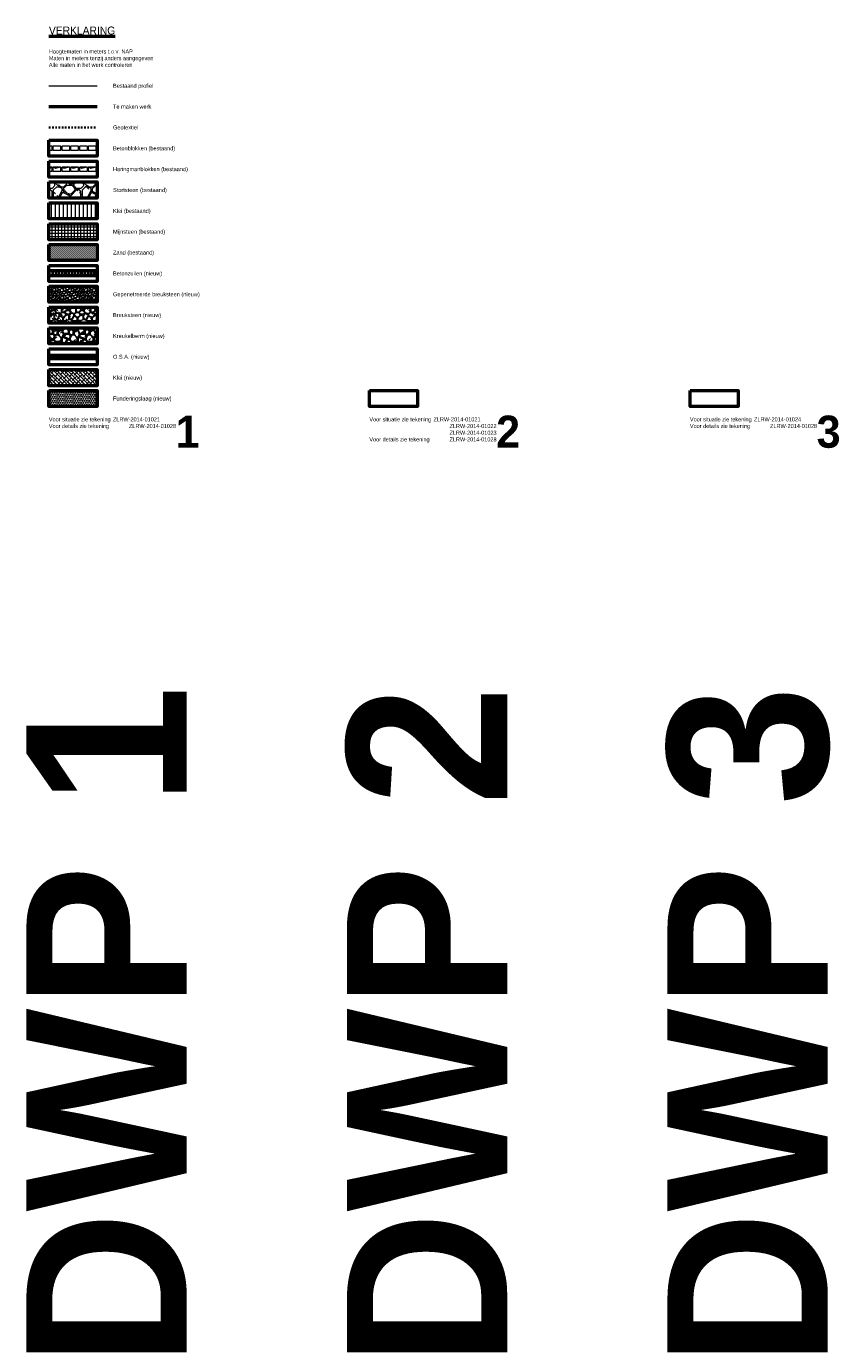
# Model space of a CAD drawing. Header units: metres. Extents: x -256 to 430, y -135 to 172.
# Tile 2 of 29: x 9 to 60, y -135 to -53. Entities that reach past the tile are written whole.
import ezdxf
from ezdxf.enums import TextEntityAlignment as Align

# ---------------------------------------------------------------- set-up
doc = ezdxf.new("R2010")
doc.units = ezdxf.units.M
doc.header["$LTSCALE"] = 0.1
doc.linetypes.add('geotextiel', pattern=[0.2, -0.1, 0.1])
doc.layers.add('0_Hulplijnen en tekst', color=6, linetype='Continuous', lineweight=35, plot=False)
for name, color, linetype, lineweight in [('DP-BS-arcering_betonblokken', 237, 'Continuous', 0), ('DP-BS-arcering_haringmanblokken', 25, 'Continuous', 0), ('DP-BS-arcering_klei', 253, 'Continuous', 0), ('DP-BS-arcering_kreukelberm', 253, 'Continuous', 0), ('DP-BS-arcering_mijnsteen', 253, 'Continuous', 0), ('DP-BS-arcering_zand', 6, 'Continuous', 25), ('DP-BS-profiel', 2, 'Continuous', 25), ('DP-NW-arcering_asfalt', 1, 'Continuous', 18), ('DP-NW-arcering_betonzuilen', 6, 'Continuous', 25), ('DP-NW-arcering_funderingslaag', 211, 'Continuous', 13), ('DP-NW-arcering_klei', 1, 'Continuous', 18), ('DP-NW-arcering_kreukelberm', 2, 'Continuous', 25), ('DP-NW-arcering_overlaging', 1, 'Continuous', 18), ('DP-NW-geotextiel', 3, 'geotextiel', 35), ('DP-NW-profiel', 4, 'Continuous', 50), ('TM-Verklaring', 7, 'Continuous', 30)]:
    doc.layers.add(name, color=color, linetype=linetype, lineweight=lineweight)
doc.styles.add('StagCAD', font='StagCAD.ttf')
doc.styles.add('WZE-vet', font='arialbd.ttf', dxfattribs={"width": 0.96})

# ---------------------------------------------------------------- blocks, each defined once
blk = doc.blocks.new('BB-25-50')
blk.add_lwpolyline([(0, 0), (0.5, 0), (0.5, 0.23), (0.48, 0.25), (0.02, 0.25), (0, 0.23)], close=True)
blk = doc.blocks.new('HB-25-50')
blk.add_lwpolyline([(0, 0), (0.5, 0), (0.5, 0.23), (0.48, 0.25), (0.02, 0.25), (0, 0.23)], close=True)
blk.add_lwpolyline([(0.07, 0.25), (0.16, 0.18), (0.41, 0.25)])
blk = doc.blocks.new('BTZL-30-20')
blk.add_line((0.067, 0), (0.067, 0.262))
blk.add_lwpolyline([(0, 0), (0.2, 0), (0.2, 0.3), (0, 0.3), (0, 0)], close=True)
blk.add_lwpolyline([(0, 0.3), (0.067, 0.262), (0.2, 0.3)])

msp = doc.modelspace()

# ---------------------------------------------------------------- hatches: boundary and pattern name
at = {"layer": 'DP-BS-arcering_klei'}
h = msp.add_hatch(dxfattribs=at)
h.set_pattern_fill('_U', color=256, scale=0.25, angle=90, style=0, pattern_type=0)
h.set_pattern_definition([(90, (534.9976, -148.2431), (-0.25, -1e-16), [])])
h.paths.add_polyline_path([(10.3337, -63.6101), (10.3337, -64.6101), (13.3337, -64.6101), (13.3337, -63.6101)])
at = {"layer": 'DP-BS-arcering_kreukelberm'}
h = msp.add_hatch(dxfattribs=at)
h.set_pattern_fill('NATUURST', color=256, scale=0.18, angle=90, style=0, pattern_type=2)
h.set_pattern_definition([(90, (-0.09, -1.34), (-1.8, 1.8), [0.09, -0.09, 0.18, -1.44]), (90, (-0.18, -2.06), (-1.8, 1.8), [0.45, -1.35]), (90, (-0.27, -2.15), (-1.8, 1.8), [0.45, -1.35]), (90, (-0.72, -1.34), (-1.8, 1.8), [0.09, -1.71]), (90, (-0.9, -2.24), (-1.8, 1.8), [0.27, -1.53]), (90, (-0.99, -2.24), (-1.8, 1.8), [0.27, -1.53]), (90, (-1.08, -1.16), (-1.8, 1.8), [0.54, -1.26]), (90, (-1.17, -1.25), (-1.8, 1.8), [0.54, -1.26]), (90, (-1.35, -1.7), (-1.8, 1.8), [0.18, -1.62]), (90, (-1.44, -1.61), (-1.8, 1.8), [0.09, -1.71]), (90, (-1.62, -2.42), (-1.8, 1.8), [0.09, -0.09, 0.09, -1.53]), (180, (-1.26, -2.42), (-1.8, -1.8), [0.27, -1.53]), (180, (-0.63, -2.33), (-1.8, -1.8), [0.09, -0.18, 0.09, -0.18, 0.36, -0.9]), (180, (-1.71, -2.15), (-1.8, -1.8), [0.09, -1.71]), (180, (-0.9, -1.88), (-1.8, -1.8), [0.09, -1.71]), (180, (-1.35, -1.79), (-1.8, -1.8), [0.09, -1.71]), (180, (-0.36, -1.61), (-1.8, -1.8), [0.18, -1.62]), (180, (-0.27, -1.52), (-1.8, -1.8), [0.27, -1.53]), (180, (-1.35, -1.43), (-1.8, -1.8), [0.18, -0.09, 0.18, -1.35]), (180, (-0.81, -1.34), (-1.8, -1.8), [0.36, -1.44]), (180, (-0.81, -1.25), (-1.8, -1.8), [0.18, -1.62]), (180, (-0.18, -1.07), (-1.8, -1.8), [0.36, -1.44]), (180, (-0.18, -0.98), (-1.8, -1.8), [0.27, -1.53]), (135, (-0.27, -1.7), (-1.8, 1e-16), [0.12728, -2.418305]), (135, (-0.72, -1.43), (-1.8, 1e-16), [0.12728, -2.418305]), (135, (-0.99, -1.25), (-1.8, 1e-16), [0.12728, -2.418305]), (135, (-1.17, -2.51), (-1.8, 1e-16), [0.12728, -2.418305]), (135, (-1.53, -2.33), (-1.8, 1e-16), [0.12728, -2.418305]), (135, (-0.54, -1.52), (-1.8, 1e-16), [0.25456, -2.291027]), (135, (-1.71, -1.34), (-1.8, 1e-16), [0.25456, -2.291027]), (225, (5e-12, -1.43), (-1e-16, -1.8), [0.25456, -2.291027]), (225, (-0.09, -1.34), (-1e-16, -1.8), [0.25456, -2.291027]), (225, (-0.54, -1.07), (-1e-16, -1.8), [0.25456, -2.291027]), (225, (-1.17, -1.34), (-1e-16, -1.8), [0.25456, -2.291027]), (225, (-1.17, -1.25), (-1e-16, -1.8), [0.25456, -2.291027]), (225, (-0.63, -1.61), (-1e-16, -1.8), [0.38184, -2.163747]), (225, (-0.54, -0.98), (-1e-16, -1.8), [0.38184, -2.163747]), (225, (-0.54, -1.61), (-1e-16, -1.8), [0.509117, -2.03647]), (225, (-1.62, -2.42), (-1e-16, -1.8), [0.509117, -2.03647]), (225, (-1.53, -2.42), (-1e-16, -1.8), [0.509117, -2.03647]), (225, (-0.54, -2.33), (-1e-16, -1.8), [0.12728, -2.418305]), (225, (-0.99, -2.33), (-1e-16, -1.8), [0.12728, -2.418305]), (116.565, (-0.09, -1.25), (-7e-10, 1.8), [0.201246, -3.823676]), (116.565, (-0.63, -1.61), (-7e-10, 1.8), [0.201246, -3.823676]), (116.565, (-0.45, -0.98), (-7e-10, 1.8), [0.40249, -3.62243]), (116.565, (-0.54, -0.98), (-7e-10, 1.8), [0.40249, -3.62243]), (153.435, (-1.44, -1.52), (-1.8, 9e-11), [0.20124, -2.0124, 0.40248, -1.408802]), (153.435, (-0.72, -2.42), (-1.8, 9e-11), [0.201246, -3.823676]), (153.435, (5e-12, -2.15), (-1.8, 9e-11), [0.201246, -3.823676]), (153.435, (-0.72, -2.33), (-1.8, 9e-11), [0.201246, -3.823676]), (153.435, (-1.53, -1.43), (-1.8, 9e-11), [0.201246, -3.823676]), (153.435, (-1.44, -1.52), (-1.8, 9e-11), [0.201246, -3.823676]), (153.435, (-0.99, -1.88), (-1.8, 9e-11), [0.40249, -3.62243]), (153.435, (-0.99, -1.97), (-1.8, 9e-11), [0.40249, -3.62243]), (206.565, (-0.99, -2.24), (-1.8, -7e-10), [0.201246, -3.823676]), (206.565, (-0.18, -2.15), (-1.8, -7e-10), [0.40249, -3.62243]), (206.565, (-0.27, -2.15), (-1.8, -7e-10), [0.40249, -3.62243]), (243.435, (-1.44, -1.79), (-9e-11, -1.8), [0.40249, -3.62243]), (243.435, (-1.44, -1.61), (-9e-11, -1.8), [0.60374, -3.421184]), (135, (5e-12, -2.20225), (-0.3977476, -0.3977476), [0.28125, -0.140625])])
h.paths.add_polyline_path([(13.3337, -63.3101), (13.3337, -62.3101), (10.3337, -62.3101), (10.3337, -63.3101)])
at = {"layer": 'DP-BS-arcering_mijnsteen'}
h = msp.add_hatch(dxfattribs=at)
h.set_pattern_fill('_U', color=256, scale=0.2, angle=90, style=0, double=1, pattern_type=0)
h.set_pattern_definition([(90, (10.33368, -65.91012), (-0.2, -1e-16), []), (180, (10.33368, -65.91012), (2e-16, -0.2), [])])
h.paths.add_polyline_path([(10.3337, -64.9101), (10.3337, -65.9101), (13.3337, -65.9101), (13.3337, -64.9101)])
at = {"layer": 'DP-BS-arcering_zand'}
h = msp.add_hatch(dxfattribs=at)
h.set_pattern_fill('CUNETZAND', color=256, scale=0.1, style=0, pattern_type=2)
h.set_pattern_definition([(0, (534.99759, -149.543107), (0.0625, 0.0625), [0, -0.125])])
h.paths.add_polyline_path([(10.3337, -66.2101), (10.3337, -67.2101), (13.3337, -67.2101), (13.3337, -66.2101)])
at = {"layer": 'DP-NW-arcering_funderingslaag'}
h = msp.add_hatch(dxfattribs=at)
h.set_pattern_fill('TRIANG', color=256, scale=0.015, style=0)
h.set_pattern_definition([(60, (40.0592, 28.31), (-0.0714375, 0.12373338), [0.0714375, -0.0714375]), (120, (40.0592, 28.31), (-0.142875, 8e-11), [0.0714375, -0.0714375]), (0, (40.02349, 28.37187), (0.0714375, 0.12373338), [0.0714375, -0.0714375])])
h.paths.add_polyline_path([(13.3337, -76.3101), (13.3337, -75.3101), (10.3337, -75.3101), (10.3337, -76.3101)])
at = {"layer": 'DP-NW-arcering_klei', "linetype": 'Continuous'}
h = msp.add_hatch(dxfattribs=at)
h.set_pattern_fill('KLEI_AANVULLEN', color=256, scale=0.05, angle=90, style=0, pattern_type=2)
h.set_pattern_definition([(135, (494.99759, -154.7431), (-0.110485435, -0.110485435), []), (225, (494.99759, -154.7431), (-0.110485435, -0.331456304), [0.390625, -0.234375])])
h.paths.add_polyline_path([(13.3337, -75.0101), (13.3337, -74.0101), (10.3337, -74.0101), (10.3337, -75.0101)])
at = {"layer": 'DP-NW-arcering_kreukelberm'}
h = msp.add_hatch(dxfattribs=at)
h.set_pattern_fill('NATUURST', color=256, scale=0.1, pattern_type=2)
h.set_pattern_definition([(0, (0.7, -3.85), (1, 1), [0.05, -0.05, 0.1, -0.8]), (0, (0.3, -3.8), (1, 1), [0.25, -0.75]), (0, (0.25, -3.75), (1, 1), [0.25, -0.75]), (0, (0.7, -3.5), (1, 1), [0.05, -0.95]), (0, (0.2, -3.4), (1, 1), [0.15, -0.85]), (0, (0.2, -3.35), (1, 1), [0.15, -0.85]), (0, (0.8, -3.3), (1, 1), [0.3, -0.7]), (0, (0.75, -3.25), (1, 1), [0.3, -0.7]), (0, (0.5, -3.15), (1, 1), [0.1, -0.9]), (0, (0.55, -3.1), (1, 1), [0.05, -0.95]), (0, (0.1, -3), (1, 1), [0.05, -0.05, 0.05, -0.85]), (90, (0.1, -3.2), (-1, 1), [0.15, -0.85]), (90, (0.15, -3.55), (-1, 1), [0.05, -0.1, 0.05, -0.1, 0.2, -0.5]), (90, (0.25, -2.95), (-1, 1), [0.05, -0.95]), (90, (0.4, -3.4), (-1, 1), [0.05, -0.95]), (90, (0.45, -3.15), (-1, 1), [0.05, -0.95]), (90, (0.55, -3.7), (-1, 1), [0.1, -0.9]), (90, (0.6, -3.75), (-1, 1), [0.15, -0.85]), (90, (0.65, -3.15), (-1, 1), [0.1, -0.05, 0.1, -0.75]), (90, (0.7, -3.45), (-1, 1), [0.2, -0.8]), (90, (0.75, -3.45), (-1, 1), [0.1, -0.9]), (90, (0.85, -3.8), (-1, 1), [0.2, -0.8]), (90, (0.9, -3.8), (-1, 1), [0.15, -0.85]), (45, (0.5, -3.75), (0, 1), [0.07071, -1.343503]), (45, (0.65, -3.5), (0, 1), [0.07071, -1.343503]), (45, (0.75, -3.35), (0, 1), [0.07071, -1.343503]), (45, (0.05, -3.25), (0, 1), [0.07071, -1.343503]), (45, (0.15, -3.05), (0, 1), [0.07071, -1.343503]), (45, (0.6, -3.6), (0, 1), [0.141421, -1.272793]), (45, (0.7, -2.95), (0, 1), [0.141421, -1.272793]), (135, (0.65, -3.9), (-1, 0), [0.141421, -1.272793]), (135, (0.7, -3.85), (-1, 0), [0.141421, -1.272793]), (135, (0.85, -3.6), (-1, 0), [0.141421, -1.272793]), (135, (0.7, -3.25), (-1, 0), [0.141421, -1.272793]), (135, (0.75, -3.25), (-1, 0), [0.141421, -1.272793]), (135, (0.55, -3.55), (-1, 0), [0.212132, -1.202082]), (135, (0.9, -3.6), (-1, 0), [0.212132, -1.202082]), (135, (0.55, -3.6), (-1, 0), [0.282843, -1.131371]), (135, (0.1, -3), (-1, 0), [0.282843, -1.131371]), (135, (0.1, -3.05), (-1, 0), [0.282843, -1.131371]), (135, (0.15, -3.6), (-1, 0), [0.07071, -1.343503]), (135, (0.15, -3.35), (-1, 0), [0.07071, -1.343503]), (26.56505, (0.75, -3.85), (1, 4e-10), [0.111803, -2.124265]), (26.56505, (0.55, -3.55), (1, 4e-10), [0.111803, -2.124265]), (26.56505, (0.9, -3.65), (1, 4e-10), [0.223607, -2.012461]), (26.56505, (0.9, -3.6), (1, 4e-10), [0.223607, -2.012461]), (63.43495, (0.6, -3.1), (5e-11, 1), [0.1118, -1.118, 0.2236, -0.782668]), (63.43495, (0.1, -3.5), (5e-11, 1), [0.111803, -2.124265]), (63.43495, (0.25, -3.9), (5e-11, 1), [0.111803, -2.124265]), (63.43495, (0.15, -3.5), (5e-11, 1), [0.111803, -2.124265]), (63.43495, (0.65, -3.05), (5e-11, 1), [0.111803, -2.124265]), (63.43495, (0.6, -3.1), (5e-11, 1), [0.111803, -2.124265]), (63.43495, (0.4, -3.35), (5e-11, 1), [0.223607, -2.012461]), (63.43495, (0.35, -3.35), (5e-11, 1), [0.223607, -2.012461]), (116.56505, (0.2, -3.35), (-4e-10, 1), [0.111803, -2.124265]), (116.56505, (0.25, -3.8), (-4e-10, 1), [0.223607, -2.012461]), (116.56505, (0.25, -3.75), (-4e-10, 1), [0.223607, -2.012461]), (153.43495, (0.45, -3.1), (-1, 5e-11), [0.223607, -2.012461]), (153.43495, (0.55, -3.1), (-1, 5e-11), [0.33541, -1.900658]), (45, (0.22097, -3.9), (-0.2209709, 0.2209709), [0.15625, -0.078125])])
h.paths.add_polyline_path([(13.3337, -71.4101), (10.3337, -71.4101), (10.3337, -72.4101), (13.3337, -72.4101)])
at = {"layer": 'DP-NW-arcering_overlaging'}
h = msp.add_hatch(dxfattribs=at)
h.set_pattern_fill('NATUURST', color=256, scale=0.05, angle=90, pattern_type=2)
h.set_pattern_definition([(90, (40.0342, 33.86), (-0.5, 0.5), [0.025, -0.025, 0.05, -0.4]), (90, (40.0092, 33.66), (-0.5, 0.5), [0.125, -0.375]), (90, (39.9842, 33.635), (-0.5, 0.5), [0.125, -0.375]), (90, (39.8592, 33.86), (-0.5, 0.5), [0.025, -0.475]), (90, (39.8092, 33.61), (-0.5, 0.5), [0.075, -0.425]), (90, (39.7842, 33.61), (-0.5, 0.5), [0.075, -0.425]), (90, (39.7592, 33.91), (-0.5, 0.5), [0.15, -0.35]), (90, (39.7342, 33.885), (-0.5, 0.5), [0.15, -0.35]), (90, (39.6842, 33.76), (-0.5, 0.5), [0.05, -0.45]), (90, (39.6592, 33.785), (-0.5, 0.5), [0.025, -0.475]), (90, (39.6092, 33.56), (-0.5, 0.5), [0.025, -0.025, 0.025, -0.425]), (180, (39.7092, 33.56), (-0.5, -0.5), [0.075, -0.425]), (180, (39.8842, 33.585), (-0.5, -0.5), [0.025, -0.05, 0.025, -0.05, 0.1, -0.25]), (180, (39.5842, 33.635), (-0.5, -0.5), [0.025, -0.475]), (180, (39.8092, 33.71), (-0.5, -0.5), [0.025, -0.475]), (180, (39.6842, 33.735), (-0.5, -0.5), [0.025, -0.475]), (180, (39.9592, 33.785), (-0.5, -0.5), [0.05, -0.45]), (180, (39.9842, 33.81), (-0.5, -0.5), [0.075, -0.425]), (180, (39.6842, 33.835), (-0.5, -0.5), [0.05, -0.025, 0.05, -0.375]), (180, (39.8342, 33.86), (-0.5, -0.5), [0.1, -0.4]), (180, (39.8342, 33.885), (-0.5, -0.5), [0.05, -0.45]), (180, (40.0092, 33.935), (-0.5, -0.5), [0.1, -0.4]), (180, (40.0092, 33.96), (-0.5, -0.5), [0.075, -0.425]), (135, (39.9842, 33.76), (-0.5, -2e-16), [0.0353553, -0.6717514]), (135, (39.8592, 33.835), (-0.5, -2e-16), [0.0353553, -0.6717514]), (135, (39.7842, 33.885), (-0.5, -2e-16), [0.0353553, -0.6717514]), (135, (39.7342, 33.535), (-0.5, -2e-16), [0.0353553, -0.6717514]), (135, (39.6342, 33.585), (-0.5, -2e-16), [0.0353553, -0.6717514]), (135, (39.9092, 33.81), (-0.5, -2e-16), [0.0707105, -0.6363963]), (135, (39.5842, 33.86), (-0.5, -2e-16), [0.0707105, -0.6363963]), (225, (40.0592, 33.835), (2e-16, -0.5), [0.0707105, -0.6363963]), (225, (40.0342, 33.86), (2e-16, -0.5), [0.0707105, -0.6363963]), (225, (39.9092, 33.935), (2e-16, -0.5), [0.0707105, -0.6363963]), (225, (39.7342, 33.86), (2e-16, -0.5), [0.0707105, -0.6363963]), (225, (39.7342, 33.885), (2e-16, -0.5), [0.0707105, -0.6363963]), (225, (39.8842, 33.785), (2e-16, -0.5), [0.106066, -0.6010408]), (225, (39.9092, 33.96), (2e-16, -0.5), [0.106066, -0.6010408]), (225, (39.9092, 33.785), (2e-16, -0.5), [0.1414214, -0.5656854]), (225, (39.6092, 33.56), (2e-16, -0.5), [0.1414214, -0.5656854]), (225, (39.6342, 33.56), (2e-16, -0.5), [0.1414214, -0.5656854]), (225, (39.9092, 33.585), (2e-16, -0.5), [0.0353553, -0.6717514]), (225, (39.7842, 33.585), (2e-16, -0.5), [0.0353553, -0.6717514]), (116.56505, (40.0342, 33.885), (-2e-10, 0.5), [0.0559017, -1.0621323]), (116.56505, (39.8842, 33.785), (-2e-10, 0.5), [0.0559017, -1.0621323]), (116.56505, (39.9342, 33.96), (-2e-10, 0.5), [0.1118034, -1.0062306]), (116.56505, (39.9092, 33.96), (-2e-10, 0.5), [0.1118034, -1.0062306]), (153.43495, (39.6592, 33.81), (-0.5, 3e-11), [0.0559, -0.559, 0.1118, -0.391334]), (153.43495, (39.8592, 33.56), (-0.5, 3e-11), [0.0559017, -1.0621323]), (153.43495, (40.0592, 33.635), (-0.5, 3e-11), [0.0559017, -1.0621323]), (153.43495, (39.8592, 33.585), (-0.5, 3e-11), [0.0559017, -1.0621323]), (153.43495, (39.6342, 33.835), (-0.5, 3e-11), [0.0559017, -1.0621323]), (153.43495, (39.6592, 33.81), (-0.5, 3e-11), [0.0559017, -1.0621323]), (153.43495, (39.7842, 33.71), (-0.5, 3e-11), [0.1118034, -1.0062306]), (153.43495, (39.7842, 33.685), (-0.5, 3e-11), [0.1118034, -1.0062306]), (206.56505, (39.7842, 33.61), (-0.5, -2e-10), [0.0559017, -1.0621323]), (206.56505, (40.0092, 33.635), (-0.5, -2e-10), [0.1118034, -1.0062306]), (206.56505, (39.9842, 33.635), (-0.5, -2e-10), [0.1118034, -1.0062306]), (243.43495, (39.6592, 33.735), (-3e-11, -0.5), [0.1118034, -1.0062306]), (243.43495, (39.6592, 33.785), (-3e-11, -0.5), [0.167705, -0.950329]), (135, (40.0592, 33.62049), (-0.11048543, -0.11048543), [0.078125, -0.0390625])])
h.paths.add_polyline_path([(13.3337, -69.8101), (13.3337, -68.8101), (10.3337, -68.8101), (10.3337, -69.8101)])
h = msp.add_hatch(dxfattribs=at)
h.set_pattern_fill('NATUURST', color=256, scale=0.09, angle=90, pattern_type=2)
h.set_pattern_definition([(90, (-0.045, 0.63), (-0.9, 0.9), [0.045, -0.045, 0.09, -0.72]), (90, (-0.09, 0.27), (-0.9, 0.9), [0.225, -0.675]), (90, (-0.135, 0.225), (-0.9, 0.9), [0.225, -0.675]), (90, (-0.36, 0.63), (-0.9, 0.9), [0.045, -0.855]), (90, (-0.45, 0.18), (-0.9, 0.9), [0.135, -0.765]), (90, (-0.495, 0.18), (-0.9, 0.9), [0.135, -0.765]), (90, (-0.54, 0.72), (-0.9, 0.9), [0.27, -0.63]), (90, (-0.585, 0.675), (-0.9, 0.9), [0.27, -0.63]), (90, (-0.675, 0.45), (-0.9, 0.9), [0.09, -0.81]), (90, (-0.72, 0.495), (-0.9, 0.9), [0.045, -0.855]), (90, (-0.81, 0.09), (-0.9, 0.9), [0.045, -0.045, 0.045, -0.765]), (180, (-0.63, 0.09), (-0.9, -0.9), [0.135, -0.765]), (180, (-0.315, 0.135), (-0.9, -0.9), [0.045, -0.09, 0.045, -0.09, 0.18, -0.45]), (180, (-0.855, 0.225), (-0.9, -0.9), [0.045, -0.855]), (180, (-0.45, 0.36), (-0.9, -0.9), [0.045, -0.855]), (180, (-0.675, 0.405), (-0.9, -0.9), [0.045, -0.855]), (180, (-0.18, 0.495), (-0.9, -0.9), [0.09, -0.81]), (180, (-0.135, 0.54), (-0.9, -0.9), [0.135, -0.765]), (180, (-0.675, 0.585), (-0.9, -0.9), [0.09, -0.045, 0.09, -0.675]), (180, (-0.405, 0.63), (-0.9, -0.9), [0.18, -0.72]), (180, (-0.405, 0.675), (-0.9, -0.9), [0.09, -0.81]), (180, (-0.09, 0.765), (-0.9, -0.9), [0.18, -0.72]), (180, (-0.09, 0.81), (-0.9, -0.9), [0.135, -0.765]), (135, (-0.135, 0.45), (-0.9, -5e-16), [0.06364, -1.209153]), (135, (-0.36, 0.585), (-0.9, -5e-16), [0.06364, -1.209153]), (135, (-0.495, 0.675), (-0.9, -5e-16), [0.06364, -1.209153]), (135, (-0.585, 0.045), (-0.9, -5e-16), [0.06364, -1.209153]), (135, (-0.765, 0.135), (-0.9, -5e-16), [0.06364, -1.209153]), (135, (-0.27, 0.54), (-0.9, -5e-16), [0.127279, -1.145513]), (135, (-0.855, 0.63), (-0.9, -5e-16), [0.127279, -1.145513]), (225, (7e-12, 0.585), (5e-16, -0.9), [0.127279, -1.145513]), (225, (-0.045, 0.63), (5e-16, -0.9), [0.127279, -1.145513]), (225, (-0.27, 0.765), (5e-16, -0.9), [0.127279, -1.145513]), (225, (-0.585, 0.63), (5e-16, -0.9), [0.127279, -1.145513]), (225, (-0.585, 0.675), (5e-16, -0.9), [0.127279, -1.145513]), (225, (-0.315, 0.495), (5e-16, -0.9), [0.190919, -1.081873]), (225, (-0.27, 0.81), (5e-16, -0.9), [0.190919, -1.081873]), (225, (-0.27, 0.495), (5e-16, -0.9), [0.254558, -1.018234]), (225, (-0.81, 0.09), (5e-16, -0.9), [0.254558, -1.018234]), (225, (-0.765, 0.09), (5e-16, -0.9), [0.254558, -1.018234]), (225, (-0.27, 0.135), (5e-16, -0.9), [0.06364, -1.209153]), (225, (-0.495, 0.135), (5e-16, -0.9), [0.06364, -1.209153]), (116.56505, (-0.045, 0.675), (-4e-10, 0.9), [0.100623, -1.911838]), (116.56505, (-0.315, 0.495), (-4e-10, 0.9), [0.100623, -1.911838]), (116.56505, (-0.225, 0.81), (-4e-10, 0.9), [0.201246, -1.811215]), (116.56505, (-0.27, 0.81), (-4e-10, 0.9), [0.201246, -1.811215]), (153.43495, (-0.72, 0.54), (-0.9, 5e-11), [0.10062, -1.0062, 0.20124, -0.704401]), (153.43495, (-0.36, 0.09), (-0.9, 5e-11), [0.100623, -1.911838]), (153.43495, (7e-12, 0.225), (-0.9, 5e-11), [0.100623, -1.911838]), (153.43495, (-0.36, 0.135), (-0.9, 5e-11), [0.100623, -1.911838]), (153.43495, (-0.765, 0.585), (-0.9, 5e-11), [0.100623, -1.911838]), (153.43495, (-0.72, 0.54), (-0.9, 5e-11), [0.100623, -1.911838]), (153.43495, (-0.495, 0.36), (-0.9, 5e-11), [0.201246, -1.811215]), (153.43495, (-0.495, 0.315), (-0.9, 5e-11), [0.201246, -1.811215]), (206.56505, (-0.495, 0.18), (-0.9, -4e-10), [0.100623, -1.911838]), (206.56505, (-0.09, 0.225), (-0.9, -4e-10), [0.201246, -1.811215]), (206.56505, (-0.135, 0.225), (-0.9, -4e-10), [0.201246, -1.811215]), (243.43495, (-0.72, 0.405), (-5e-11, -0.9), [0.201246, -1.811215]), (243.43495, (-0.72, 0.495), (-5e-11, -0.9), [0.301869, -1.710592]), (135, (7e-12, 0.19887), (-0.1988738, -0.1988738), [0.140625, -0.0703125])])
h.paths.add_polyline_path([(13.3337, -70.1101), (10.3337, -70.1101), (10.3337, -71.1101), (13.3337, -71.1101)])

# ---------------------------------------------------------------- linework, layer by layer
at = {"layer": 'DP-BS-profiel', "color": 1, "lineweight": 18}
msp.add_line((10.3337, -56.3101), (13.3337, -56.3101), dxfattribs=at)
at = {"layer": 'DP-NW-arcering_asfalt', "linetype": 'Continuous'}
for points in [[(10.3337, -73.1601), (13.3337, -73.1601)], [(10.3337, -73.2101), (13.3337, -73.2101)], [(10.3337, -73.2601), (13.3337, -73.2601)]]:
    msp.add_lwpolyline(points, dxfattribs=at)
at = {"layer": 'DP-NW-geotextiel', "ltscale": 10}
msp.add_line((10.3337, -58.9101), (13.3337, -58.9101), dxfattribs=at)
at = {"layer": 'DP-NW-profiel'}
msp.add_line((10.3337, -57.6101), (13.3337, -57.6101), dxfattribs=at)
for points in [[(13.3337, -67.8601), (10.3337, -67.8601)], [(13.3337, -68.1601), (10.3337, -68.1601)], [(10.3337, -73.1101), (13.3337, -73.1101)], [(10.3337, -73.3101), (13.3337, -73.3101)]]:
    msp.add_lwpolyline(points, dxfattribs=at)
at = {"layer": 'TM-Verklaring', "color": 4, "lineweight": 50}
for points in [[(10.3337, -59.7101), (13.3337, -59.7101), (13.3337, -60.7101), (10.3337, -60.7101)], [(10.3337, -61.0101), (13.3337, -61.0101), (13.3337, -62.0101), (10.3337, -62.0101)], [(10.3337, -62.3101), (13.3337, -62.3101), (13.3337, -63.3101), (10.3337, -63.3101)], [(10.3337, -63.6101), (13.3337, -63.6101), (13.3337, -64.6101), (10.3337, -64.6101)], [(10.3337, -64.9101), (13.3337, -64.9101), (13.3337, -65.9101), (10.3337, -65.9101)], [(10.3337, -66.2101), (13.3337, -66.2101), (13.3337, -67.2101), (10.3337, -67.2101)], [(10.3337, -67.5101), (13.3337, -67.5101), (13.3337, -68.5101), (10.3337, -68.5101)], [(10.3337, -68.8101), (13.3337, -68.8101), (13.3337, -69.8101), (10.3337, -69.8101)], [(10.3337, -70.1101), (13.3337, -70.1101), (13.3337, -71.1101), (10.3337, -71.1101)], [(10.3337, -71.4101), (13.3337, -71.4101), (13.3337, -72.4101), (10.3337, -72.4101)], [(10.3337, -72.7101), (13.3337, -72.7101), (13.3337, -73.7101), (10.3337, -73.7101)], [(10.3337, -74.0101), (13.3337, -74.0101), (13.3337, -75.0101), (10.3337, -75.0101)], [(10.3337, -75.3101), (13.3337, -75.3101), (13.3337, -76.3101), (10.3337, -76.3101)], [(30.3337, -75.3101), (33.3337, -75.3101), (33.3337, -76.3101), (30.3337, -76.3101)], [(50.3337, -75.3101), (53.3337, -75.3101), (53.3337, -76.3101), (50.3337, -76.3101)]]:
    msp.add_lwpolyline(points, close=True, dxfattribs=at)

# ---------------------------------------------------------------- block references
at = {"layer": 'DP-BS-arcering_betonblokken', "xscale": 0.4}
msp.add_blockref('BB-25-50', (10.3337, -60.3251), dxfattribs=at)
at = {"layer": 'DP-BS-arcering_betonblokken'}
for p in [(10.5837, -60.3251), (11.1337, -60.3251), (11.6837, -60.3251), (12.2337, -60.3251), (12.7837, -60.3251)]:
    msp.add_blockref('BB-25-50', p, dxfattribs=at)
at = {"layer": 'DP-BS-arcering_haringmanblokken', "xscale": 0.4}
msp.add_blockref('HB-25-50', (10.3337, -61.6351), dxfattribs=at)
at = {"layer": 'DP-BS-arcering_haringmanblokken'}
for p in [(10.5837, -61.6351), (11.1337, -61.6351), (11.6837, -61.6351), (12.2337, -61.6351), (12.7837, -61.6351)]:
    msp.add_blockref('HB-25-50', p, dxfattribs=at)
at = {"layer": 'DP-NW-arcering_betonzuilen'}
for p in [(10.3337, -68.1601), (10.5337, -68.1601), (10.7337, -68.1601), (10.9337, -68.1601), (11.1337, -68.1601), (11.3337, -68.1601), (11.5337, -68.1601), (11.7337, -68.1601), (11.9337, -68.1601), (12.1337, -68.1601), (12.3337, -68.1601), (12.5337, -68.1601), (12.7337, -68.1601), (12.9337, -68.1601), (13.1337, -68.1601)]:
    msp.add_blockref('BTZL-30-20', p, dxfattribs=at)

# ---------------------------------------------------------------- texts
at = {"layer": '0_Hulplijnen en tekst', "style": 'WZE-vet', "width": 0.96}
for s, p in [('1', (18.2382, -78.8773)), ('2', (38.2382, -78.8773)), ('3', (58.2382, -78.8773))]:
    msp.add_text(s, height=2, dxfattribs=at).set_placement(p)
for s, p in [('DWP 2', (38.9261, -136.1857)), ('DWP 1', (18.9261, -136.1857)), ('DWP 3', (58.9261, -136.1857))]:
    msp.add_text(s, height=10, rotation=90, dxfattribs=at).set_placement(p)
at = {"layer": 'TM-Verklaring', "color": 4, "lineweight": 50, "style": 'StagCAD', "width": 0.96}
msp.add_text('%%UVERKLARING', height=0.5, dxfattribs=at).set_placement((10.3337, -53.1172))
at = {"layer": 'TM-Verklaring', "style": 'StagCAD'}
for s, p in [('Hoogtematen in meters t.o.v. NAP', (10.329, -54.2987)), ('Alle maten in het werk controleren', (10.329, -55.1337)), ('Maten in meters tenzij anders aangegeven', (10.329, -54.7171))]:
    msp.add_text(s, height=0.25, dxfattribs=at).set_placement(p)
at = {"layer": 'TM-Verklaring', "style": 'StagCAD', "width": 0.96}
for s, p in [('Bestaand profiel', (14.3337, -56.3101)), ('Te maken werk', (14.3337, -57.6101)), ('Geotextiel', (14.3337, -58.9101)), ('Betonblokken (bestaand)', (14.3337, -60.2101)), ('Haringmanblokken (bestaand)', (14.3337, -61.5101)), ('Stortsteen (bestaand)', (14.3337, -62.8101)), ('Klei (bestaand)', (14.3337, -64.1101)), ('Mijnsteen (bestaand)', (14.3337, -65.4101)), ('Zand (bestaand)', (14.3337, -66.7101)), ('Betonzuilen (nieuw)', (14.3337, -68.0101)), ('Gepenetreerde breuksteen (nieuw)', (14.3337, -69.3101)), ('Breuksteen (nieuw)', (14.3337, -70.6101)), ('Kreukelberm (nieuw)', (14.3337, -71.9101)), ('O.S.A. (nieuw)', (14.3337, -73.2101)), ('Klei (nieuw)', (14.3337, -74.5101)), ('Funderingslaag (nieuw)', (14.3337, -75.8101))]:
    msp.add_text(s, height=0.25, dxfattribs=at).set_placement(p, align=Align.MIDDLE_LEFT)
at = {"layer": 'TM-Verklaring', "char_height": 0.25, "width": 10.384427, "attachment_point": 1, "style": 'StagCAD'}
for s, insert in [('Voor situatie zie tekening^IZLRW-2014-01021\\PVoor details zie tekening^I^IZLRW-2014-01028', (10.3283, -76.9851)), ('Voor situatie zie tekening^IZLRW-2014-01021\\P^I^I^I^I^IZLRW-2014-01022\\P^I^I^I^I^IZLRW-2014-01023\\PVoor details zie tekening^I^IZLRW-2014-01028', (30.3283, -76.9851)), ('Voor situatie zie tekening^IZLRW-2014-01024\\PVoor details zie tekening^I^IZLRW-2014-01028', (50.3283, -76.9851))]:
    msp.add_mtext(s, dxfattribs=dict(at, insert=insert))

doc.saveas('drawing.dxf')
